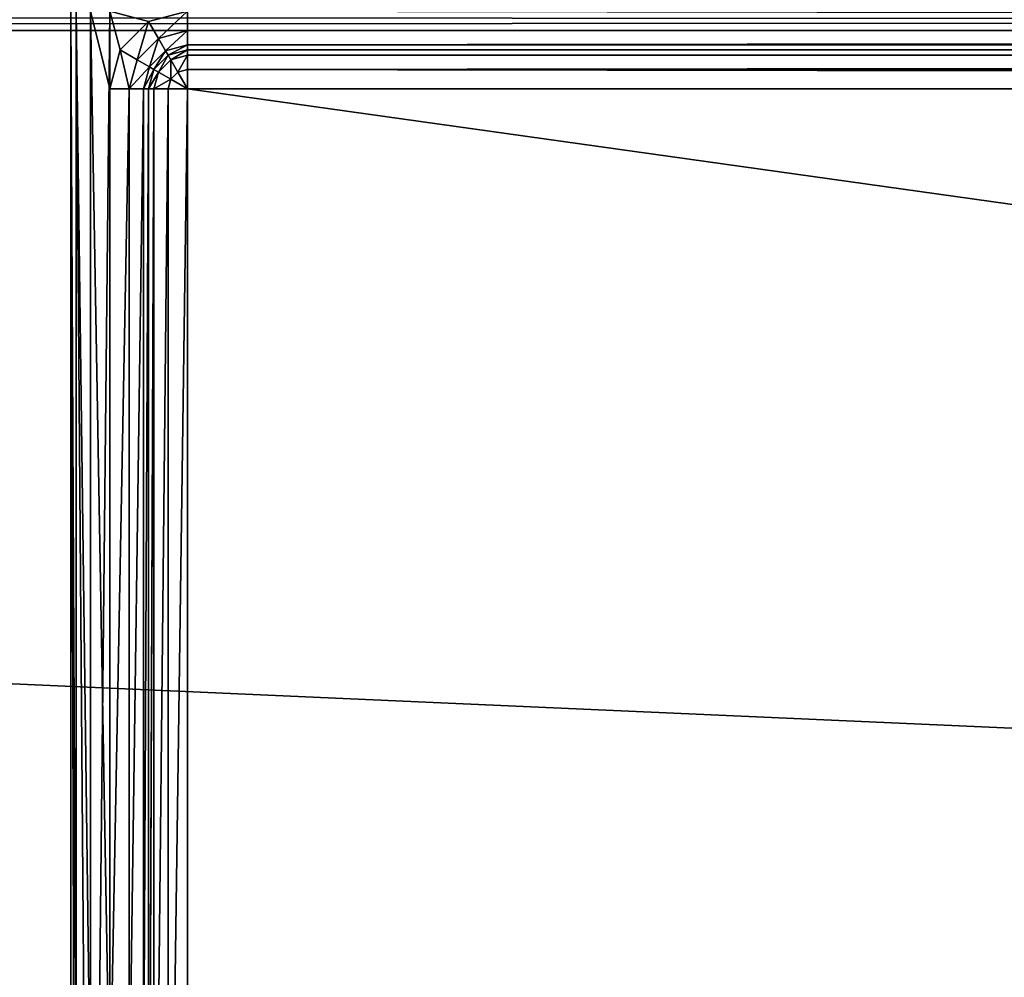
# Model space of a CAD drawing. Extents: x 0 to 1230, y 0 to 270.
# Tile 83 of 245: x 454 to 479, y 134 to 159. Entities that reach past the tile are written whole.
import ezdxf

# ---------------------------------------------------------------- set-up
doc = ezdxf.new("R2010")
doc.units = 0
doc.layers.get('0').update_dxf_attribs({"color": 13, "linetype": 'CONTINUOUS'})

# ---------------------------------------------------------------- blocks, each defined once
blk = doc.blocks.new('GROUP_22')
for p, q in [((0, 49, 1), (0, 1, 1)), ((0, 19.613, 23), (0, 49, 23)), ((0.134, 1, 0.5), (0.134, 49, 0.5)), ((0.134, 20.113, 23.5), (0.134, 49, 23.5)), ((0.5, 1, 0.134), (0.5, 49, 0.134)), ((0.5, 20.479, 23.866), (0.5, 49, 23.866)), ((1, 49), (1, 1)), ((1, 49, 24), (1, 47, 24)), ((1, 49, 24), (1, 20.613, 24)), ((2, 48.732, 24), (3, 49, 24)), ((3, 49, 24), (3, 48.5, 23.866)), ((1.268, 48, 24), (2, 48.732, 24)), ((2.25, 48.299, 23.866), (2, 48.732, 24)), ((3, 48.5, 23.866), (2.25, 48.299, 23.866)), ((3, 48.5, 23.866), (3, 48.134, 23.5)), ((3, 48.5, 23.866), (317, 48.5, 23.866)), ((2.25, 48.299, 23.866), (1.701, 47.75, 23.866)), ((2.433, 47.982, 23.5), (2.25, 48.299, 23.866)), ((1, 47, 24), (1.268, 48, 24)), ((1.701, 47.75, 23.866), (1.268, 48, 24)), ((2.433, 47.982, 23.5), (2.018, 47.567, 23.5)), ((3, 48.134, 23.5), (2.433, 47.982, 23.5)), ((2.5, 47.866, 23), (2.433, 47.982, 23.5)), ((2.5, 47.866, 23), (3, 48, 23)), ((3, 48, 3), (2.5, 47.866, 3)), ((3, 48.134, 23.5), (3, 48, 23)), ((3, 48.134, 23.5), (317, 48.134, 23.5)), ((3, 47.866, 2.5), (3, 48, 3)), ((3, 48, 23), (317, 48, 23)), ((3, 48, 23), (3, 48, 3)), ((3, 48, 3), (317, 48, 3)), ((1.701, 47.75, 23.866), (1.5, 47, 23.866)), ((2.018, 47.567, 23.5), (1.701, 47.75, 23.866)), ((2.134, 47.5, 23), (2.5, 47.866, 23)), ((2.5, 47.866, 3), (2.134, 47.5, 3)), ((2.567, 47.75, 2.5), (2.25, 47.433, 2.5)), ((2.5, 47.866, 3), (2.567, 47.75, 2.5)), ((2.5, 47.866, 3), (2.5, 47.866, 23)), ((3, 47.866, 2.5), (2.567, 47.75, 2.5)), ((2.567, 47.75, 2.5), (2.75, 47.433, 2.134)), ((3, 47.5, 2.134), (3, 47.866, 2.5)), ((3, 47.866, 2.5), (317, 47.866, 2.5)), ((2.018, 47.567, 23.5), (1.866, 47, 23.5)), ((2, 47, 23), (2.134, 47.5, 23)), ((2.134, 47.5, 3), (2, 47, 3)), ((2.134, 47.5, 23), (2.018, 47.567, 23.5)), ((2.134, 47.5, 3), (2.25, 47.433, 2.5)), ((2.134, 47.5, 3), (2.134, 47.5, 23)), ((2.25, 47.433, 2.5), (2.134, 47, 2.5)), ((2.25, 47.433, 2.5), (2.567, 47.25, 2.134)), ((2.75, 47.433, 2.134), (2.567, 47.25, 2.134)), ((3, 47.5, 2.134), (2.75, 47.433, 2.134)), ((2.75, 47.433, 2.134), (3, 47, 2)), ((3, 47, 2), (3, 47.5, 2.134)), ((3, 47.5, 2.134), (317, 47.5, 2.134)), ((2.567, 47.25, 2.134), (2.5, 47, 2.134)), ((2.567, 47.25, 2.134), (3, 47, 2)), ((1, 47, 24), (1, 20.613, 24)), ((1.5, 47, 23.866), (1, 47, 24)), ((1.866, 47, 23.5), (1.5, 47, 23.866)), ((1.5, 20.479, 23.866), (1.5, 47, 23.866)), ((2, 47, 23), (1.866, 47, 23.5)), ((1.866, 20.113, 23.5), (1.866, 47, 23.5)), ((2, 47, 23), (2, 19.613, 23)), ((2, 47, 3), (2.134, 47, 2.5)), ((2, 47, 3), (2, 47, 23)), ((2, 11.698, 3), (2, 47, 3)), ((2, 47, 3), (2, 11.198, 3)), ((2.134, 47, 2.5), (2.5, 47, 2.134)), ((2.134, 11.198, 2.5), (2.134, 47, 2.5)), ((2.5, 47, 2.134), (3, 47, 2)), ((2.5, 11.198, 2.134), (2.5, 47, 2.134)), ((3, 47, 2), (3, 11.198, 2)), ((317, 47, 2), (3, 47, 2))]:
    blk.add_line(p, q)
mesh = blk.add_polyface()
corners = [(0, 19.613, 23), (0, 18.198, 17), (0, 18.198, 21.586), (0, 19.198, 16.732), (0, 19.93, 16), (0, 49, 23), (0, 20.198, 15), (0, 12.784, 23), (0, 1, 1), (0, 1, 23), (0, 14.198, 15), (0, 14.466, 14), (0, 15.198, 13.268), (0, 49, 1), (0, 14.198, 21.586), (0, 16.198, 13), (0, 18.198, 13), (0, 19.198, 13.268), (0, 19.93, 14)]
mesh.append_faces([[corners[k] for k in face] for face in [(0, 1, 2), (7, 8, 9), (10, 7, 14)]], dxfattribs={"vtx0": -1})
mesh.append_faces([[corners[k] for k in face] for face in [(1, 0, 3), (3, 0, 4), (4, 5, 6), (8, 12, 13), (13, 6, 5)]], dxfattribs={"vtx0": -1, "vtx1": -1})
mesh.append_faces([[corners[k] for k in face] for face in [(8, 7, 10)]], dxfattribs={"vtx0": -1, "vtx1": -1, "vtx2": -1})
mesh.append_faces([[corners[k] for k in face] for face in [(4, 0, 5), (8, 10, 11), (8, 11, 12), (13, 12, 15), (13, 15, 16), (13, 16, 17), (13, 17, 18), (13, 18, 6)]], dxfattribs={"vtx0": -1, "vtx2": -1})
mesh = blk.add_polyface()
corners = [(0, 49, 1), (0.134, 1, 0.5), (0, 1, 1), (0.134, 49, 0.5)]
mesh.append_faces([[corners[k] for k in face] for face in [(0, 1, 2), (1, 0, 3)]], dxfattribs={"vtx0": -1})
mesh = blk.add_polyface()
corners = [(0.134, 20.113, 23.5), (0, 49, 23), (0, 19.613, 23), (0.134, 49, 23.5)]
mesh.append_faces([[corners[k] for k in face] for face in [(0, 1, 2), (1, 0, 3)]], dxfattribs={"vtx0": -1})
mesh = blk.add_polyface()
corners = [(0.134, 49, 0.5), (0.5, 1, 0.134), (0.134, 1, 0.5), (0.5, 49, 0.134)]
mesh.append_faces([[corners[k] for k in face] for face in [(0, 1, 2), (1, 0, 3)]], dxfattribs={"vtx0": -1})
mesh = blk.add_polyface()
corners = [(0.5, 20.479, 23.866), (0.134, 49, 23.5), (0.134, 20.113, 23.5), (0.5, 49, 23.866)]
mesh.append_faces([[corners[k] for k in face] for face in [(0, 1, 2), (1, 0, 3)]], dxfattribs={"vtx0": -1})
mesh = blk.add_polyface()
corners = [(1, 49), (0.5, 1, 0.134), (0.5, 49, 0.134), (1, 1)]
mesh.append_faces([[corners[k] for k in face] for face in [(0, 1, 2), (1, 0, 3)]], dxfattribs={"vtx0": -1})
mesh = blk.add_polyface()
corners = [(1, 49, 24), (0.5, 49, 23.866), (1, 47, 24), (1, 20.613, 24), (0.5, 20.479, 23.866)]
mesh.append_faces([[corners[k] for k in face] for face in [(3, 1, 4)]], dxfattribs={"vtx0": -1})
mesh.append_faces([[corners[k] for k in face] for face in [(1, 3, 2)]], dxfattribs={"vtx0": -1, "vtx2": -1})
mesh.append_faces([[corners[k] for k in face] for face in [(0, 1, 2)]], dxfattribs={"vtx1": -1})
mesh = blk.add_polyface()
corners = [(1.268, 48, 24), (1, 49, 24), (1, 47, 24), (2, 48.732, 24), (3, 49, 24)]
mesh.append_faces([[corners[k] for k in face] for face in [(0, 1, 2), (1, 3, 4)]], dxfattribs={"vtx0": -1})
mesh.append_faces([[corners[k] for k in face] for face in [(1, 0, 3)]], dxfattribs={"vtx0": -1, "vtx2": -1})
mesh = blk.add_polyface()
corners = [(319, 49), (1, 1), (1, 49), (319, 1)]
mesh.append_faces([[corners[k] for k in face] for face in [(0, 1, 2), (1, 0, 3)]], dxfattribs={"vtx0": -1})
mesh = blk.add_polyface()
corners = [(2.25, 48.299, 23.866), (3, 49, 24), (2, 48.732, 24), (3, 48.5, 23.866)]
mesh.append_faces([[corners[k] for k in face] for face in [(0, 1, 2), (1, 0, 3)]], dxfattribs={"vtx0": -1})
mesh = blk.add_polyface()
corners = [(317, 48.5, 23.866), (3, 49, 24), (3, 48.5, 23.866), (317, 49, 24)]
mesh.append_faces([[corners[k] for k in face] for face in [(0, 1, 2), (1, 0, 3)]], dxfattribs={"vtx0": -1})
mesh = blk.add_polyface()
corners = [(1.701, 47.75, 23.866), (2, 48.732, 24), (1.268, 48, 24), (2.25, 48.299, 23.866)]
mesh.append_faces([[corners[k] for k in face] for face in [(0, 1, 2), (1, 0, 3)]], dxfattribs={"vtx0": -1})
mesh = blk.add_polyface()
corners = [(3, 48.5, 23.866), (2.433, 47.982, 23.5), (3, 48.134, 23.5), (2.25, 48.299, 23.866)]
mesh.append_faces([[corners[k] for k in face] for face in [(0, 1, 2), (1, 0, 3)]], dxfattribs={"vtx0": -1})
mesh = blk.add_polyface()
corners = [(317, 48.5, 23.866), (3, 48.134, 23.5), (317, 48.134, 23.5), (3, 48.5, 23.866)]
mesh.append_faces([[corners[k] for k in face] for face in [(0, 1, 2), (1, 0, 3)]], dxfattribs={"vtx0": -1})
mesh = blk.add_polyface()
corners = [(2.018, 47.567, 23.5), (2.25, 48.299, 23.866), (1.701, 47.75, 23.866), (2.433, 47.982, 23.5)]
mesh.append_faces([[corners[k] for k in face] for face in [(0, 1, 2), (1, 0, 3)]], dxfattribs={"vtx0": -1})
mesh = blk.add_polyface()
corners = [(1.5, 47, 23.866), (1.268, 48, 24), (1, 47, 24), (1.701, 47.75, 23.866)]
mesh.append_faces([[corners[k] for k in face] for face in [(0, 1, 2), (1, 0, 3)]], dxfattribs={"vtx0": -1})
mesh = blk.add_polyface()
corners = [(2.433, 47.982, 23.5), (2.134, 47.5, 23), (2.5, 47.866, 23), (2.018, 47.567, 23.5)]
mesh.append_faces([[corners[k] for k in face] for face in [(0, 1, 2), (1, 0, 3)]], dxfattribs={"vtx0": -1})
mesh = blk.add_polyface()
corners = [(3, 48.134, 23.5), (2.5, 47.866, 23), (3, 48, 23), (2.433, 47.982, 23.5)]
mesh.append_faces([[corners[k] for k in face] for face in [(0, 1, 2), (1, 0, 3)]], dxfattribs={"vtx0": -1})
mesh = blk.add_polyface()
corners = [(3, 48, 3), (2.567, 47.75, 2.5), (3, 47.866, 2.5), (2.5, 47.866, 3)]
mesh.append_faces([[corners[k] for k in face] for face in [(0, 1, 2), (1, 0, 3)]], dxfattribs={"vtx0": -1})
mesh = blk.add_polyface()
corners = [(3, 48, 23), (2.5, 47.866, 3), (3, 48, 3), (2.5, 47.866, 23)]
mesh.append_faces([[corners[k] for k in face] for face in [(0, 1, 2), (1, 0, 3)]], dxfattribs={"vtx0": -1})
mesh = blk.add_polyface()
corners = [(317, 48.134, 23.5), (3, 48, 23), (317, 48, 23), (3, 48.134, 23.5)]
mesh.append_faces([[corners[k] for k in face] for face in [(0, 1, 2), (1, 0, 3)]], dxfattribs={"vtx0": -1})
mesh = blk.add_polyface()
corners = [(317, 48, 23), (3, 48, 3), (317, 48, 3), (3, 48, 23)]
mesh.append_faces([[corners[k] for k in face] for face in [(0, 1, 2), (1, 0, 3)]], dxfattribs={"vtx0": -1})
mesh = blk.add_polyface()
corners = [(317, 48, 3), (3, 47.866, 2.5), (317, 47.866, 2.5), (3, 48, 3)]
mesh.append_faces([[corners[k] for k in face] for face in [(0, 1, 2), (1, 0, 3)]], dxfattribs={"vtx0": -1})
mesh = blk.add_polyface()
corners = [(2.018, 47.567, 23.5), (1.5, 47, 23.866), (1.866, 47, 23.5), (1.701, 47.75, 23.866)]
mesh.append_faces([[corners[k] for k in face] for face in [(0, 1, 2), (1, 0, 3)]], dxfattribs={"vtx0": -1})
mesh = blk.add_polyface()
corners = [(2.5, 47.866, 3), (2.25, 47.433, 2.5), (2.567, 47.75, 2.5), (2.134, 47.5, 3)]
mesh.append_faces([[corners[k] for k in face] for face in [(0, 1, 2), (1, 0, 3)]], dxfattribs={"vtx0": -1})
mesh = blk.add_polyface()
corners = [(2.5, 47.866, 23), (2.134, 47.5, 3), (2.5, 47.866, 3), (2.134, 47.5, 23)]
mesh.append_faces([[corners[k] for k in face] for face in [(0, 1, 2), (1, 0, 3)]], dxfattribs={"vtx0": -1})
mesh = blk.add_polyface()
corners = [(2.567, 47.25, 2.134), (2.567, 47.75, 2.5), (2.25, 47.433, 2.5), (2.75, 47.433, 2.134)]
mesh.append_faces([[corners[k] for k in face] for face in [(0, 1, 2), (1, 0, 3)]], dxfattribs={"vtx0": -1})
mesh = blk.add_polyface()
corners = [(3, 47.866, 2.5), (2.75, 47.433, 2.134), (3, 47.5, 2.134), (2.567, 47.75, 2.5)]
mesh.append_faces([[corners[k] for k in face] for face in [(0, 1, 2), (1, 0, 3)]], dxfattribs={"vtx0": -1})
mesh = blk.add_polyface()
corners = [(317, 47.866, 2.5), (3, 47.5, 2.134), (317, 47.5, 2.134), (3, 47.866, 2.5)]
mesh.append_faces([[corners[k] for k in face] for face in [(0, 1, 2), (1, 0, 3)]], dxfattribs={"vtx0": -1})
mesh = blk.add_polyface()
corners = [(2.134, 47.5, 23), (1.866, 47, 23.5), (2, 47, 23), (2.018, 47.567, 23.5)]
mesh.append_faces([[corners[k] for k in face] for face in [(0, 1, 2), (1, 0, 3)]], dxfattribs={"vtx0": -1})
mesh = blk.add_polyface()
corners = [(2.25, 47.433, 2.5), (2, 47, 3), (2.134, 47, 2.5), (2.134, 47.5, 3)]
mesh.append_faces([[corners[k] for k in face] for face in [(0, 1, 2), (1, 0, 3)]], dxfattribs={"vtx0": -1})
mesh = blk.add_polyface()
corners = [(2.134, 47.5, 3), (2, 47, 23), (2, 47, 3), (2.134, 47.5, 23)]
mesh.append_faces([[corners[k] for k in face] for face in [(0, 1, 2), (1, 0, 3)]], dxfattribs={"vtx0": -1})
mesh = blk.add_polyface()
corners = [(2.567, 47.25, 2.134), (2.134, 47, 2.5), (2.5, 47, 2.134), (2.25, 47.433, 2.5)]
mesh.append_faces([[corners[k] for k in face] for face in [(0, 1, 2), (1, 0, 3)]], dxfattribs={"vtx0": -1})
mesh = blk.add_polyface()
corners = [(3, 47, 2), (2.75, 47.433, 2.134), (2.567, 47.25, 2.134)]
mesh.append_faces([[corners[k] for k in face] for face in [(0, 1, 2)]])
mesh = blk.add_polyface()
corners = [(3, 47.5, 2.134), (2.75, 47.433, 2.134), (3, 47, 2)]
mesh.append_faces([[corners[k] for k in face] for face in [(0, 1, 2)]])
mesh = blk.add_polyface()
corners = [(317, 47, 2), (3, 47.5, 2.134), (3, 47, 2), (317, 47.5, 2.134)]
mesh.append_faces([[corners[k] for k in face] for face in [(0, 1, 2), (1, 0, 3)]], dxfattribs={"vtx0": -1})
mesh = blk.add_polyface()
corners = [(3, 47, 2), (2.567, 47.25, 2.134), (2.5, 47, 2.134)]
mesh.append_faces([[corners[k] for k in face] for face in [(0, 1, 2)]])
mesh = blk.add_polyface()
corners = [(1, 20.613, 24), (1.5, 47, 23.866), (1, 47, 24), (1.5, 20.479, 23.866)]
mesh.append_faces([[corners[k] for k in face] for face in [(0, 1, 2), (1, 0, 3)]], dxfattribs={"vtx0": -1})
mesh = blk.add_polyface()
corners = [(1.866, 47, 23.5), (1.5, 20.479, 23.866), (1.866, 20.113, 23.5), (1.5, 47, 23.866)]
mesh.append_faces([[corners[k] for k in face] for face in [(0, 1, 2), (1, 0, 3)]], dxfattribs={"vtx0": -1})
mesh = blk.add_polyface()
corners = [(2, 47, 23), (1.866, 20.113, 23.5), (2, 19.613, 23), (1.866, 47, 23.5)]
mesh.append_faces([[corners[k] for k in face] for face in [(0, 1, 2), (1, 0, 3)]], dxfattribs={"vtx0": -1})
mesh = blk.add_polyface()
corners = [(2, 47, 3), (2, 16.698, 13), (2, 11.698, 3), (2, 17.198, 13), (2, 18.198, 13), (2, 19.198, 13.268), (2, 19.93, 14), (2, 20.198, 15), (2, 19.198, 16.732), (2, 18.198, 21.586), (2, 18.198, 17), (2, 19.613, 23), (2, 19.93, 16), (2, 47, 23)]
mesh.append_faces([[corners[k] for k in face] for face in [(0, 1, 2), (8, 9, 10)]], dxfattribs={"vtx0": -1})
mesh.append_faces([[corners[k] for k in face] for face in [(1, 0, 3), (3, 0, 4), (4, 0, 5), (5, 0, 6), (6, 0, 7), (9, 8, 11), (11, 12, 13), (13, 7, 0)]], dxfattribs={"vtx0": -1, "vtx1": -1})
mesh.append_faces([[corners[k] for k in face] for face in [(11, 8, 12), (13, 12, 7)]], dxfattribs={"vtx0": -1, "vtx2": -1})
mesh = blk.add_polyface()
corners = [(2.134, 47, 2.5), (2, 11.198, 3), (2.134, 11.198, 2.5), (2, 11.698, 3), (2, 47, 3)]
mesh.append_faces([[corners[k] for k in face] for face in [(0, 1, 2), (3, 0, 4)]], dxfattribs={"vtx0": -1})
mesh.append_faces([[corners[k] for k in face] for face in [(1, 0, 3)]], dxfattribs={"vtx0": -1, "vtx1": -1})
mesh = blk.add_polyface()
corners = [(2.5, 47, 2.134), (2.134, 11.198, 2.5), (2.5, 11.198, 2.134), (2.134, 47, 2.5)]
mesh.append_faces([[corners[k] for k in face] for face in [(0, 1, 2), (1, 0, 3)]], dxfattribs={"vtx0": -1})
mesh = blk.add_polyface()
corners = [(2.5, 11.198, 2.134), (3, 47, 2), (2.5, 47, 2.134), (3, 11.198, 2)]
mesh.append_faces([[corners[k] for k in face] for face in [(0, 1, 2), (1, 0, 3)]], dxfattribs={"vtx0": -1})
mesh = blk.add_polyface()
corners = [(317, 3, 2), (3, 9.198, 2), (3, 3, 2), (3, 11.198, 2), (3, 47, 2), (317, 47, 2)]
mesh.append_faces([[corners[k] for k in face] for face in [(0, 1, 2), (4, 0, 5)]], dxfattribs={"vtx0": -1})
mesh.append_faces([[corners[k] for k in face] for face in [(1, 0, 3), (3, 0, 4)]], dxfattribs={"vtx0": -1, "vtx1": -1})
blk = doc.blocks.new('GROUP_24')
blk.add_blockref('GROUP_22', (1.353, 0))
blk = doc.blocks.new('GROUP_15')
for p, q in [((1079, 49), (1, 49)), ((1079, 49, 50), (1, 49, 50))]:
    blk.add_line(p, q)
mesh = blk.add_polyface()
corners = [(1079, 49, 50), (1, 49.5, 49.866), (1, 49, 50), (1079, 49.5, 49.866)]
mesh.append_faces([[corners[k] for k in face] for face in [(0, 1, 2), (1, 0, 3)]], dxfattribs={"vtx0": -1})
mesh = blk.add_polyface()
corners = [(1079, 49.5, 0.134), (1, 49), (1, 49.5, 0.134), (1079, 49)]
mesh.append_faces([[corners[k] for k in face] for face in [(0, 1, 2), (1, 0, 3)]], dxfattribs={"vtx0": -1})
mesh = blk.add_polyface()
corners = [(1079, 1, 50), (1, 49, 50), (1, 1, 50), (1079, 49, 50)]
mesh.append_faces([[corners[k] for k in face] for face in [(0, 1, 2), (1, 0, 3)]], dxfattribs={"vtx0": -1})
mesh = blk.add_polyface()
corners = [(1079, 49), (1, 1), (1, 49), (1079, 1)]
mesh.append_faces([[corners[k] for k in face] for face in [(0, 1, 2), (1, 0, 3)]], dxfattribs={"vtx0": -1})
blk = doc.blocks.new('GROUP_25')
for name, p in [('GROUP_24', (453.762, 110.012, 854.04)), ('GROUP_15', (75.115, 109.512, 154.04))]:
    blk.add_blockref(name, p)

msp = doc.modelspace()

# ---------------------------------------------------------------- block references
msp.add_blockref('GROUP_25', (0, 0))

doc.saveas('drawing.dxf')
